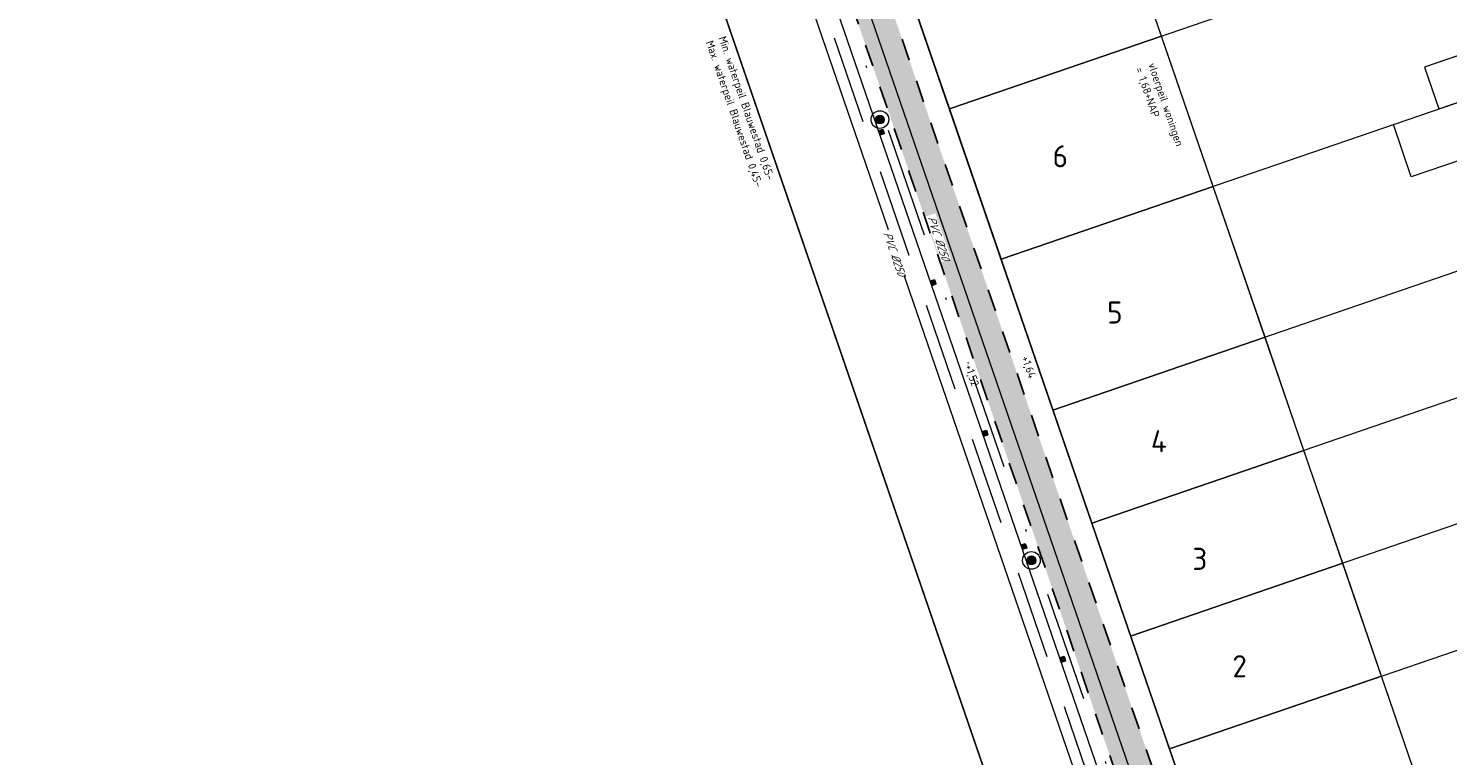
# Model space of a CAD drawing. Header units: metres. Extents: x 264570 to 266133, y 576109 to 577454.
# Tile 16 of 128: x 265055 to 265119, y 576827 to 576860. Entities that reach past the tile are written whole.
import ezdxf
from ezdxf.enums import TextEntityAlignment as Align

# ---------------------------------------------------------------- set-up
doc = ezdxf.new("R2010")
doc.units = ezdxf.units.M
for name, pattern in [('NLCS-HIDDEN', [4, 2, -2]), ('RI-HWA_PVC', [6.4, 4, -2.4]), ('RI-VWA_PVC', [11, 5, -3, 0, -3])]:
    doc.linetypes.add(name, pattern=pattern)
for name, color, linetype, lineweight in [('B-BH-OG-BEBOUWING-G', 252, 'Continuous', 15), ('B-BH-OG-BEBOUWING-T50', 252, 'Continuous', 15), ('B-OI-RI-HWA_TRANSPORTLEIDING-G', 252, 'RI-HWA_PVC', 13), ('B-OI-RI-VWA-TRANSPORTLEIDING-G', 252, 'RI-VWA_PVC', 13), ('B-WE-KL-ET_LS_OV_LICHTMAST-S', 252, 'Continuous', 15), ('B-WE-KL-TRACE-A', 252, 'Continuous', 13), ('B-WE-KL-TRACE-GD', 252, 'NLCS-HIDDEN', 25), ('B-WE-OG-TOPOGRAFIE-G', 252, 'Continuous', 15), ('B-XX-AL-T25', 252, 'Continuous', 9), ('B-XX-RI-T25-200', 252, 'Continuous', 13)]:
    doc.layers.add(name, color=color, linetype=linetype, lineweight=lineweight)
doc.styles.add('NLCS-ISO-ANNOTATIVE-T25', font='NLCS-ISO.ttf', dxfattribs={"height": 2.5})
doc.styles.add('NLCS-ISO-M200-T18-SCHUIN', font='NLCS-ISO.ttf', dxfattribs={"oblique": 30, "height": 0.36})
doc.styles.add('NLCS-ISO-M200-T50', font='NLCS-ISO.ttf', dxfattribs={"height": 1})
doc.styles.get("Standard").update_dxf_attribs({"font": 'arial.ttf'})

# ---------------------------------------------------------------- blocks, each defined once
blk = doc.blocks.new('paal')
at = {"lineweight": -3, "ltscale": 0.1, "true_color": 0x3d3d3d}
h = blk.add_hatch(color=250, dxfattribs=at)
h.dxf.hatch_style = 1
h.paths.add_polyline_path([(0.1, 0.1), (-0.1, 0.1), (-0.1, -0.1), (0.1, -0.1)])
at = {"lineweight": -3, "ltscale": 0.1, "flags": 128}
for points in [[(-0.079, 0.033), (-0.1, 0.1), (-0.033, 0.079)], [(0.033, 0.079), (0.079, 0.033), (0.079, -0.033), (0.033, -0.079), (-0.033, -0.079), (-0.079, -0.033), (-0.079, 0.033), (-0.033, 0.079), (0.033, 0.079)], [(-0.079, 0.033), (0, 0), (-0.033, 0.079)], [(0.033, 0.079), (0, 0), (0.079, 0.033)], [(0.033, 0.079), (0.1, 0.1)], [(0.1, 0.1), (0.079, 0.033)], [(-0.079, -0.033), (-0.1, -0.1)], [(-0.033, -0.079), (-0.1, -0.1)], [(-0.033, -0.079), (0, 0), (-0.079, -0.033)], [(0.079, -0.033), (0, 0), (0.033, -0.079)], [(0.033, -0.079), (0.1, -0.1)], [(0.079, -0.033), (0.1, -0.1)]]:
    blk.add_lwpolyline(points, dxfattribs=at)
blk.add_lwpolyline([(0.1, 0.1), (-0.1, 0.1), (-0.1, -0.1), (0.1, -0.1)], close=True, dxfattribs=at)
blk = doc.blocks.new('*U32')
blk.add_hatch(color=0).paths.add_polyline_path([(-0.5, 0.05, 1), (0.5, -0.05, 1)])
at = {"color": 0}
for radius in [1, 0.5]:
    blk.add_circle((0, 0), radius, dxfattribs=at)
at = {"lineweight": 30, "flags": 104}
blk.add_attdef('NR.', text='', height=2.5, dxfattribs=at).set_placement((6.75, 1.25), align=Align.TOP_LEFT)

msp = doc.modelspace()

# ---------------------------------------------------------------- hatches: boundary and pattern name
at = {"layer": 'B-WE-KL-TRACE-A'}
h = msp.add_hatch(dxfattribs=at)
h.set_pattern_fill('DOTS', color=256, scale=0.5)
h.set_pattern_definition([(0, (265213.50372, 576751.05414), (0.079375, 0.15875), [0, -0.15875])])
edge = h.paths.add_edge_path()
edge.add_line((265157.98, 576735.275), (265128.517, 576821.046))
edge.add_line((265128.517, 576821.046), (265184.245, 576840.189))
edge.add_line((265184.245, 576840.189), (265187.722, 576830.068))
edge.add_line((265187.722, 576830.068), (265189.281, 576830.608))
edge.add_line((265189.281, 576830.608), (265185.806, 576840.725))
edge.add_line((265185.806, 576840.725), (265194.726, 576843.79))
edge.add_line((265194.726, 576843.79), (265194.188, 576845.349))
edge.add_line((265194.188, 576845.349), (265188.098, 576843.257))
edge.add_line((265188.098, 576843.257), (265167.527, 576903.142))
edge.add_line((265167.527, 576903.142), (265173.517, 576905.199))
edge.add_arc((265180.15, 576907.436), 7, 184.98798, 198.63142, ccw=False)
edge.add_line((265173.177, 576906.827), (265166.991, 576904.703))
edge.add_line((265166.991, 576904.703), (265162.382, 576918.121))
edge.add_line((265162.382, 576918.121), (265112.423, 576900.959))
edge.add_line((265112.423, 576900.959), (265110.487, 576906.593))
edge.add_line((265110.487, 576906.593), (265086.229, 576898.26))
edge.add_line((265086.229, 576898.26), (265084.078, 576904.521))
edge.add_line((265084.078, 576904.521), (265082.517, 576903.985))
edge.add_line((265082.517, 576903.985), (265085.194, 576896.192))
edge.add_line((265085.194, 576896.192), (265109.463, 576904.497))
edge.add_line((265109.463, 576904.497), (265113.884, 576891.625))
edge.add_line((265113.884, 576891.625), (265084.703, 576881.601))
edge.add_line((265084.703, 576881.601), (265105.644, 576820.637))
edge.add_line((265105.644, 576820.637), (265107.205, 576821.174))
edge.add_line((265107.205, 576821.174), (265086.8, 576880.577))
edge.add_line((265086.8, 576880.577), (265115.981, 576890.601))
edge.add_line((265115.981, 576890.601), (265112.959, 576899.399))
edge.add_line((265112.959, 576899.399), (265161.358, 576916.024))
edge.add_line((265161.358, 576916.024), (265186.538, 576842.721))
edge.add_line((265186.538, 576842.721), (265126.421, 576822.071))
edge.add_line((265126.421, 576822.071), (265156.42, 576734.739))
edge.add_line((265156.42, 576734.739), (265157.98, 576735.275))

# ---------------------------------------------------------------- linework, layer by layer
at = {"layer": 'B-BH-OG-BEBOUWING-G', "flags": 128}
for points in [[(265103.423, 576866.472), (265093.833, 576863.178), (265096.177, 576856.354), (265105.767, 576859.649)], [(265105.767, 576859.649), (265096.177, 576856.354), (265098.517, 576849.545), (265108.107, 576852.839)], [(265121.279, 576859.479), (265117.666, 576858.238), (265118.316, 576856.346), (265121.929, 576857.587)], [(265108.107, 576852.839), (265098.517, 576849.545), (265100.861, 576842.721), (265110.45, 576846.015)], [(265110.45, 576846.015), (265100.861, 576842.721), (265102.62, 576837.6), (265112.21, 576840.894)], [(265112.21, 576840.894), (265102.62, 576837.6), (265104.374, 576832.493), (265113.964, 576835.787)], [(265113.964, 576835.787), (265104.374, 576832.493), (265106.128, 576827.386), (265115.718, 576830.68)], [(265115.718, 576830.68), (265106.128, 576827.386), (265108.151, 576821.498), (265117.741, 576824.793), (265117.637, 576825.095)]]:
    msp.add_lwpolyline(points, close=True, dxfattribs=at)
at = {"layer": 'B-OI-RI-VWA-TRANSPORTLEIDING-G'}
msp.add_line((265105.863, 576819.148), (265086.127, 576876.613), dxfattribs=at)
at = {"layer": 'B-WE-KL-TRACE-GD', "ltscale": 0.5, "flags": 128}
msp.add_lwpolyline([(265082.517, 576903.985), (265085.194, 576896.192), (265109.463, 576904.497), (265113.884, 576891.625), (265084.703, 576881.601), (265105.644, 576820.637), (265107.205, 576821.174), (265086.8, 576880.577), (265115.981, 576890.601), (265112.959, 576899.399), (265161.358, 576916.024), (265186.538, 576842.721), (265126.421, 576822.071), (265156.42, 576734.739), (265157.98, 576735.275), (265128.517, 576821.046), (265184.245, 576840.189), (265187.722, 576830.068), (265189.281, 576830.608), (265185.806, 576840.725), (265194.726, 576843.79), (265194.188, 576845.349), (265188.098, 576843.257), (265167.527, 576903.142), (265173.517, 576905.199, -0.059601), (265173.177, 576906.827), (265166.991, 576904.703), (265162.918, 576916.56)], format="xyb", dxfattribs=at)
at = {"layer": 'B-WE-OG-TOPOGRAFIE-G'}
for p, q in [((265117.741, 576824.793), (265099.447, 576878.048)), ((265089.857, 576874.754), (265108.151, 576821.498)), ((265096.177, 576856.354), (265119.59, 576864.397)), ((265121.279, 576859.479), (265117.666, 576858.238)), ((265117.666, 576858.238), (265118.316, 576856.346)), ((265121.929, 576857.587), (265098.517, 576849.545)), ((265118.316, 576856.346), (265121.929, 576857.587)), ((265117.066, 576853.273), (265116.254, 576855.638)), ((265121.795, 576854.898), (265117.066, 576853.273)), ((265124.273, 576850.763), (265100.861, 576842.721)), ((265126.032, 576845.642), (265102.62, 576837.6)), ((265127.786, 576840.535), (265104.374, 576832.493)), ((265106.128, 576827.386), (265129.541, 576835.428))]:
    msp.add_line(p, q, dxfattribs=at)
for points in [[(265146.294, 576984.114), (265054.527, 576952.285), (265076.666, 576887.833), (265077.77, 576884.617), (265164.747, 576631.404), (265212.85, 576643.969), (265260.984, 576656.444), (265260.772, 576657.063), (265284.398, 576664.646), (265285.162, 576664.816), (265285.638, 576664.419), (265328.595, 576675.718), (265332.455, 576676.733), (265342.03, 576679.251), (265422.617, 576700.306), (265485.568, 576716.533), (265587.981, 576742.976), (265589.623, 576742.562), (265592.107, 576740.013), (265593.761, 576738.712), (265595.408, 576733.376), (265604.83, 576703.223)], [(265260.984, 576656.444), (265164.717, 576631.494), (265077.77, 576884.617)], [(265081.667, 576885.097), (265166.807, 576637.243), (265167.138, 576636.696), (265168.147, 576636.431), (265225.077, 576651.324), (265259.432, 576660.173)], [(265117.741, 576824.793), (265108.151, 576821.498), (265089.857, 576874.754), (265099.447, 576878.048)]]:
    msp.add_lwpolyline(points, dxfattribs=at)
msp.add_lwpolyline([(265089.857, 576874.754), (265108.151, 576821.498), (265106.259, 576820.849), (265087.965, 576874.104)], close=True, dxfattribs=at)
msp.add_polyline3d([(265106.072, 576817.237, 0), (265076.767, 576902.549, 0)], dxfattribs=at)

# ---------------------------------------------------------------- block references
at = {"layer": 'B-WE-KL-ET_LS_OV_LICHTMAST-S', "xscale": 0.4, "yscale": 0.4, "zscale": 0.4, "rotation": 288.9580202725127}
for p in [(265093.033, 576855.868), (265099.886, 576835.916)]:
    msp.add_blockref('*U32', p, dxfattribs=at)
at = {"layer": 'B-WE-OG-TOPOGRAFIE-G', "xscale": -1, "rotation": 288.9580202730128}
for p in [(265093.104, 576855.298), (265095.443, 576848.489), (265097.787, 576841.665), (265099.546, 576836.544), (265101.3, 576831.437)]:
    msp.add_blockref('paal', p, dxfattribs=at)

# ---------------------------------------------------------------- texts
at = {"layer": 'B-BH-OG-BEBOUWING-T50', "style": 'NLCS-ISO-M200-T50'}
for s, p in [('6', (265101.192, 576854.208)), ('5', (265103.66, 576847.135)), ('4', (265105.65, 576841.311)), ('3', (265107.501, 576835.986)), ('2', (265109.302, 576831.126))]:
    msp.add_text(s, height=1, dxfattribs=at).set_placement(p, align=Align.MIDDLE)

# ---------------------------------------------------------------- next in the draw order: texts
at = {"layer": 'B-XX-RI-T25-200', "char_height": 0.36, "attachment_point": 1, "rotation": 288.95802, "style": 'NLCS-ISO-M200-T18-SCHUIN', "bg_fill": 3, "box_fill_scale": 1.15, "bg_fill_color": 256, "bg_fill_transparency": 0}
for insert in [(265095.511, 576851.561), (265093.517, 576850.857)]:
    msp.add_mtext('\\A1;PVC %%C250', dxfattribs=dict(at, insert=insert))

# ---------------------------------------------------------------- next in the draw order: linework, layer by layer
at = {"layer": 'B-OI-RI-HWA_TRANSPORTLEIDING-G', "flags": 128}
msp.add_lwpolyline([(265084.726, 576877.725), (265104.509, 576820.142)], dxfattribs=at)

# ---------------------------------------------------------------- next in the draw order: texts
at = {"layer": 'B-XX-AL-T25', "insert": (265086.068, 576859.679, 2.906), "char_height": 0.36, "attachment_point": 1, "rotation": 288.84181, "style": 'NLCS-ISO-ANNOTATIVE-T25', "bg_fill": 2}
msp.add_mtext_dynamic_manual_height_columns('Min. waterpeil Blauwestad 0,65-\\PMax. waterpeil Blauwestad 0,45-', width=11.96194, gutter_width=4.5, heights=[0], dxfattribs=at)
at = {"layer": 'B-XX-AL-T25', "char_height": 0.36, "attachment_point": 1, "rotation": 288.84181, "style": 'NLCS-ISO-ANNOTATIVE-T25', "bg_fill": 3, "bg_fill_color": 256, "bg_fill_transparency": 0}
for s, width, insert, box_fill_scale in [('\\pxt6;vloerpeil woningen\\P\\pt11;= 1,68+NAP', 5.85002, (265105.498, 576858.478), 1.5), ('+1,52', 0.5, (265097.207, 576844.831), 1.15), ('+1,64', 0.5, (265099.773, 576845.212), 1.15)]:
    msp.add_mtext_dynamic_manual_height_columns(s, width=width, gutter_width=9, heights=[0], dxfattribs=dict(at, insert=insert, box_fill_scale=box_fill_scale))

doc.saveas('drawing.dxf')
